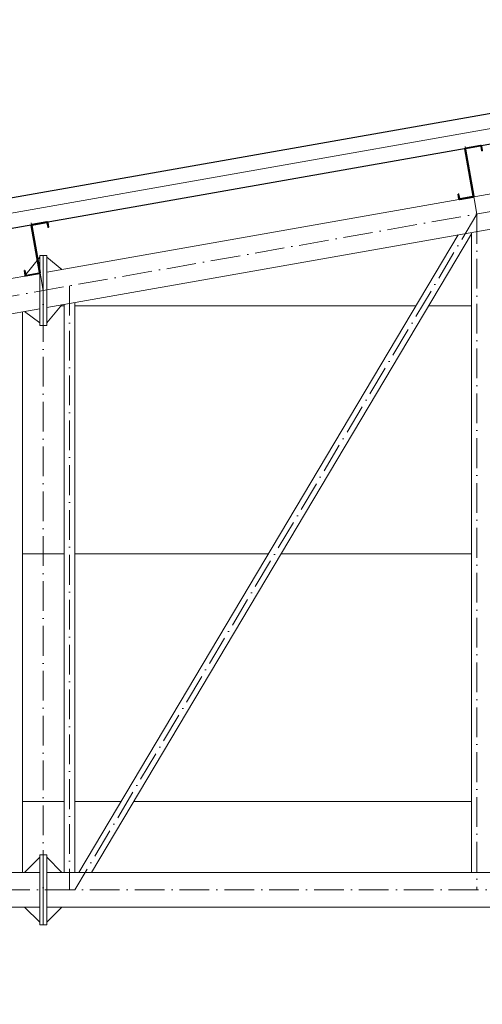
# Model space of a CAD drawing. Header units: millimetres. Extents: x 16720 to 74016, y 25810 to 81213.
# Tile 190 of 256: x 33212 to 33399, y 43101 to 43498. Entities that reach past the tile are written whole.
import ezdxf

# ---------------------------------------------------------------- set-up
doc = ezdxf.new("R2010")
doc.units = ezdxf.units.MM
doc.linetypes.add('ACAD_ISO10W100', pattern=[18, 12, -3, 0, -3])
doc.linetypes.add('DASHDOTX2', pattern=[50.8, 25.4, -12.7, 0, -12.7])
for name, color, linetype, lineweight in [('1', 7, 'Continuous', 9), ('_CIENKIE', 35, 'Continuous', 5), ('_IZOLACJA TERM.', 94, 'BATTING', 9), ('_OŚ', 165, 'DASHDOTX2', 9), ('_PŁYTA WARSTWOWA', 70, 'Continuous', 25), ('_STAL', 113, 'Continuous', 35), ('_WIDOKOWE', 252, 'Continuous', 9), ('_WYMIAR', 151, 'Continuous', 9)]:
    doc.layers.add(name, color=color, linetype=linetype, lineweight=lineweight)
doc.styles.add('ROMANS 50', font='romans.shx', dxfattribs={"width": 0.7, "height": 10})
doc.linetypes.add('BATTING', pattern='A,0.00254,-2.54,[134,ltypeshp.shx,S=2.54,R=0,X=-2.54,Y=0],-5.08,[134,ltypeshp.shx,S=2.54,R=180,X=2.54,Y=0],-2.54', length=10.16254)
doc.dimstyles.new('DOM w 50', dxfattribs={"dimscale": 3, "dimtxt": 10, "dimasz": 0.3, "dimexe": 1.25, "dimexo": 2, "dimgap": 1, "dimtad": 1, "dimdec": 0, "dimtxsty": 'ROMANS 50', "dimblk1": 'wymgreg', "dimblk2": 'wymgregII', "dimsah": 1, "dimcen": 2.5, "dimdle": 1, "dimse1": 1, "dimse2": 1, "dimclre": 254, "dimadec": 0, "dimazin": 0, "dimtfac": 1, "dimtdec": 0, "dimtix": 1, "dimtmove": 1, "dimatfit": 3, "dimfxl": 1.25, "dimarcsym": 0})

# ---------------------------------------------------------------- blocks, each defined once
blk = doc.blocks.new('wymgreg')
at = {"layer": '1'}
for p, q in [((0, 5.67), (0, -5.67)), ((0, 0), (4.95, 4.95)), ((0, 0), (-4.95, -4.95)), ((4.77, 0), (-3.89, 0))]:
    blk.add_line(p, q, dxfattribs=at)
blk = doc.blocks.new('wymgregII')
at = {"layer": '1', "rotation": 180}
blk.add_blockref('wymgreg', (0, 0), dxfattribs=at)
blk = doc.blocks.new('*D6474')
at = {"layer": '_WYMIAR', "color": 0, "lineweight": -2}
blk.add_line((32032.58, 42148.67), (32032.58, 43520.25), dxfattribs=at)
at = {"layer": 'Defpoints', "color": 0}
for p in [(32032.58, 43521.15), (33746.71, 43521.15), (32311.71, 42147.77)]:
    blk.add_point(p, dxfattribs=at)
at = {"layer": '_WYMIAR', "color": 0, "linetype": 'ByBlock', "lineweight": -2, "xscale": 0.8999999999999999, "yscale": 0.8999999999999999, "zscale": 0.8999999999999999}
for name, p, rotation in [('wymgregII', (32032.58, 43521.15), 90), ('wymgreg', (32032.58, 42147.77), 270)]:
    blk.add_blockref(name, p, dxfattribs=dict(at, rotation=rotation))
at = {"layer": '_WYMIAR', "color": 0, "insert": (32024.58, 42834.46), "char_height": 10, "attachment_point": 5, "rotation": 90, "style": 'ROMANS 50'}
blk.add_mtext('1373', dxfattribs=at)
blk = doc.blocks.new('*D6479')
at = {"layer": '_WYMIAR', "color": 0, "lineweight": -2}
blk.add_line((32050.06, 43265.22), (32050.06, 43520.25), dxfattribs=at)
at = {"layer": 'Defpoints', "color": 0}
for p in [(32050.06, 43521.15), (33746.71, 43521.15), (32290.13, 43264.32)]:
    blk.add_point(p, dxfattribs=at)
at = {"layer": '_WYMIAR', "color": 0, "linetype": 'ByBlock', "lineweight": -2, "xscale": 0.8999999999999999, "yscale": 0.8999999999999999, "zscale": 0.8999999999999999}
for name, p, rotation in [('wymgregII', (32050.06, 43521.15), 90), ('wymgreg', (32050.06, 43264.32), 270)]:
    blk.add_blockref(name, p, dxfattribs=dict(at, rotation=rotation))
at = {"layer": '_WYMIAR', "color": 0, "insert": (32042.06, 43392.74), "char_height": 10, "attachment_point": 5, "rotation": 90, "style": 'ROMANS 50'}
blk.add_mtext('257', dxfattribs=at)
blk = doc.blocks.new('*D6659')
at = {"layer": '_WYMIAR', "color": 0, "lineweight": -2}
blk.add_line((32013.42, 43265.22), (32013.42, 43520.25), dxfattribs=at)
at = {"layer": 'Defpoints', "color": 0}
for p in [(32013.42, 43521.15), (33746.71, 43521.15), (32290.13, 43264.32)]:
    blk.add_point(p, dxfattribs=at)
at = {"layer": '_WYMIAR', "color": 0, "linetype": 'ByBlock', "lineweight": -2, "xscale": 0.8999999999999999, "yscale": 0.8999999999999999, "zscale": 0.8999999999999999}
for name, p, rotation in [('wymgregII', (32013.42, 43521.15), 90), ('wymgreg', (32013.42, 43264.32), 270)]:
    blk.add_blockref(name, p, dxfattribs=dict(at, rotation=rotation))
at = {"layer": '_WYMIAR', "color": 0, "insert": (32005.42, 43392.74), "char_height": 10, "attachment_point": 5, "rotation": 90, "style": 'ROMANS 50'}
blk.add_mtext('257', dxfattribs=at)
blk = doc.blocks.new('*D6663')
at = {"layer": '_WYMIAR', "color": 0, "lineweight": -2}
blk.add_line((31996.03, 42271.65), (31996.03, 43520.25), dxfattribs=at)
at = {"layer": 'Defpoints', "color": 0}
for p in [(31996.03, 43521.15), (33746.71, 43521.15), (32293.55, 42270.75)]:
    blk.add_point(p, dxfattribs=at)
at = {"layer": '_WYMIAR', "color": 0, "linetype": 'ByBlock', "lineweight": -2, "xscale": 0.8999999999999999, "yscale": 0.8999999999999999, "zscale": 0.8999999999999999}
for name, p, rotation in [('wymgregII', (31996.03, 43521.15), 90), ('wymgreg', (31996.03, 42270.75), 270)]:
    blk.add_blockref(name, p, dxfattribs=dict(at, rotation=rotation))
at = {"layer": '_WYMIAR', "color": 0, "insert": (31988.03, 42895.95), "char_height": 10, "attachment_point": 5, "rotation": 90, "style": 'ROMANS 50'}
blk.add_mtext('1250', dxfattribs=at)

msp = doc.modelspace()

# ---------------------------------------------------------------- linework, layer by layer
at = {"layer": '_CIENKIE', "color": 157}
for p, q in [((33230.02, 43382.75), (33228.78, 43382.75)), ((33372.04, 43382.75), (33234.39, 43382.75)), ((33394.46, 43382.75), (33377.13, 43382.75)), ((33230.02, 43282.75), (33213.22, 43282.75)), ((33312.54, 43282.75), (33234.39, 43282.75)), ((33394.46, 43282.75), (33317.63, 43282.75)), ((33230.02, 43182.75), (33213.22, 43182.75)), ((33253.04, 43182.75), (33234.39, 43182.75)), ((33394.46, 43182.75), (33258.13, 43182.75))]:
    msp.add_line(p, q, dxfattribs=at)
at = {"layer": '_IZOLACJA TERM.', "ltscale": 0.58}
msp.add_line((33746.71, 43515.06), (32989.45, 43381.53), dxfattribs=at)
at = {"layer": '_OŚ', "linetype": 'ACAD_ISO10W100'}
for p, q in [((33746.71, 43481.55), (32332.21, 43232.14)), ((33396.65, 43419.82), (33391.84, 43447.1)), ((33396.65, 43419.82), (33234.39, 43147.13)), ((33396.65, 43419.82), (33396.65, 43147.13)), ((33221.62, 43388.96), (33216.81, 43416.23)), ((33232.21, 43390.83), (33232.21, 43147.13)), ((33221.62, 43132.99), (33221.62, 43388.96)), ((34971.93, 43147.13), (32521.49, 43147.13))]:
    msp.add_line(p, q, dxfattribs=at)
at = {"layer": '_PŁYTA WARSTWOWA'}
msp.add_lwpolyline([(33746.71, 43521.15), (32988.41, 43387.44), (32990.49, 43375.63), (33746.71, 43508.97)], close=True, dxfattribs=at)
at = {"layer": '_STAL'}
for points in [[(33389.06, 43427.83), (33389.39, 43425.96, 0.36397), (33389.69, 43425.71), (33395.11, 43426.66, 0.414214), (33395.35, 43427.01), (33392, 43446.02, -0.414214), (33392.16, 43446.25), (33398.07, 43447.29, -0.414214), (33398.3, 43447.13), (33398.61, 43445.35), (33398.81, 43445.39), (33398.48, 43447.26, 0.414203), (33398.13, 43447.5), (33392.03, 43446.43, 0.414214), (33391.78, 43446.08), (33395.14, 43427.07, -0.414214), (33394.97, 43426.84), (33389.8, 43425.93, -0.414214), (33389.57, 43426.09), (33389.26, 43427.86), (33389.06, 43427.83)], [(33214.03, 43396.97), (33214.36, 43395.1, 0.36397), (33214.66, 43394.85), (33220.08, 43395.8, 0.414214), (33220.32, 43396.15), (33216.97, 43415.15, -0.414214), (33217.13, 43415.38), (33223.04, 43416.43, -0.414214), (33223.27, 43416.26), (33223.58, 43414.49), (33223.78, 43414.53), (33223.45, 43416.4, 0.414203), (33223.1, 43416.64), (33217, 43415.56, 0.414214), (33216.75, 43415.22), (33220.11, 43396.21, -0.414214), (33219.94, 43395.98), (33214.77, 43395.07, -0.414214), (33214.54, 43395.23), (33214.23, 43397), (33214.03, 43396.97)]]:
    msp.add_lwpolyline(points, format="xyb", dxfattribs=at)
at = {"layer": '_WIDOKOWE', "ltscale": 2}
for p, q in [((33746.71, 43488.66), (33223.02, 43396.32)), ((33746.71, 43474.44), (33223.02, 43382.1)), ((33389.08, 43411.38), (33236.01, 43154.13)), ((33394.46, 43411.87), (33241.11, 43154.13)), ((33394.46, 43412.33), (33394.46, 43154.13)), ((33220.22, 43402.44), (33214.09, 43394.74)), ((33220.22, 43403.07), (33220.22, 43374.79)), ((33221.62, 43403.07), (33220.22, 43403.07)), ((33221.62, 43403.07), (33221.62, 43374.79)), ((33223.02, 43403.07), (33221.62, 43403.07)), ((33223.02, 43403.07), (33223.02, 43374.79)), ((33223.02, 43402.44), (33229.14, 43397.4)), ((33220.22, 43395.82), (32332.21, 43239.24)), ((33220.22, 43381.61), (32332.21, 43225.03)), ((33229.14, 43383.18), (33223.02, 43375.97)), ((33230.02, 43383.33), (33230.02, 43154.13)), ((33234.39, 43384.11), (33234.39, 43154.13)), ((33213.22, 43380.37), (33213.22, 43154.13)), ((33220.22, 43375.97), (33214.09, 43380.53)), ((33221.62, 43374.79), (33220.22, 43374.79)), ((33223.02, 43374.79), (33221.62, 43374.79)), ((33214.09, 43154.13), (33220.22, 43160.26)), ((33220.22, 43161.27), (33220.22, 43132.99)), ((33221.62, 43161.27), (33220.22, 43161.27)), ((33221.62, 43161.27), (33221.62, 43132.99)), ((33223.02, 43161.27), (33221.62, 43161.27)), ((33223.02, 43161.27), (33223.02, 43132.99)), ((33229.14, 43154.13), (33223.02, 43160.26)), ((33220.22, 43154.13), (32523.15, 43154.13)), ((34270.4, 43154.13), (33223.02, 43154.13)), ((33220.22, 43140.13), (32519.84, 43140.13)), ((33214.09, 43140.13), (33220.22, 43134.01)), ((34270.4, 43140.13), (33223.02, 43140.13)), ((33229.14, 43140.13), (33223.02, 43134.01)), ((33221.62, 43132.99), (33220.22, 43132.99)), ((33223.02, 43132.99), (33221.62, 43132.99))]:
    msp.add_line(p, q, dxfattribs=at)

# ---------------------------------------------------------------- dimensions: what is measured, and where the dimension line sits
at = {"layer": '_WYMIAR'}
for base, p1, picture, middle in [((31996.03, 43521.15), (32293.55, 42270.75), '*D6663', (31988.03, 42895.95)), ((32013.42, 43521.15), (32290.13, 43264.32), '*D6659', (32005.42, 43392.74)), ((32032.58, 43521.15), (32311.71, 42147.77), '*D6474', (32024.58, 42834.46)), ((32050.06, 43521.15), (32290.13, 43264.32), '*D6479', (32042.06, 43392.74))]:
    dim = msp.add_linear_dim(base=base, p1=p1, p2=(33746.71, 43521.15), angle=90, dimstyle='DOM w 50', override={"dimtxsty": 'ROMANS 50'}, dxfattribs=at)
    dim.commit()
    dim.dimension.update_dxf_attribs({"geometry": picture, "text_midpoint": middle})

doc.saveas('drawing.dxf')
